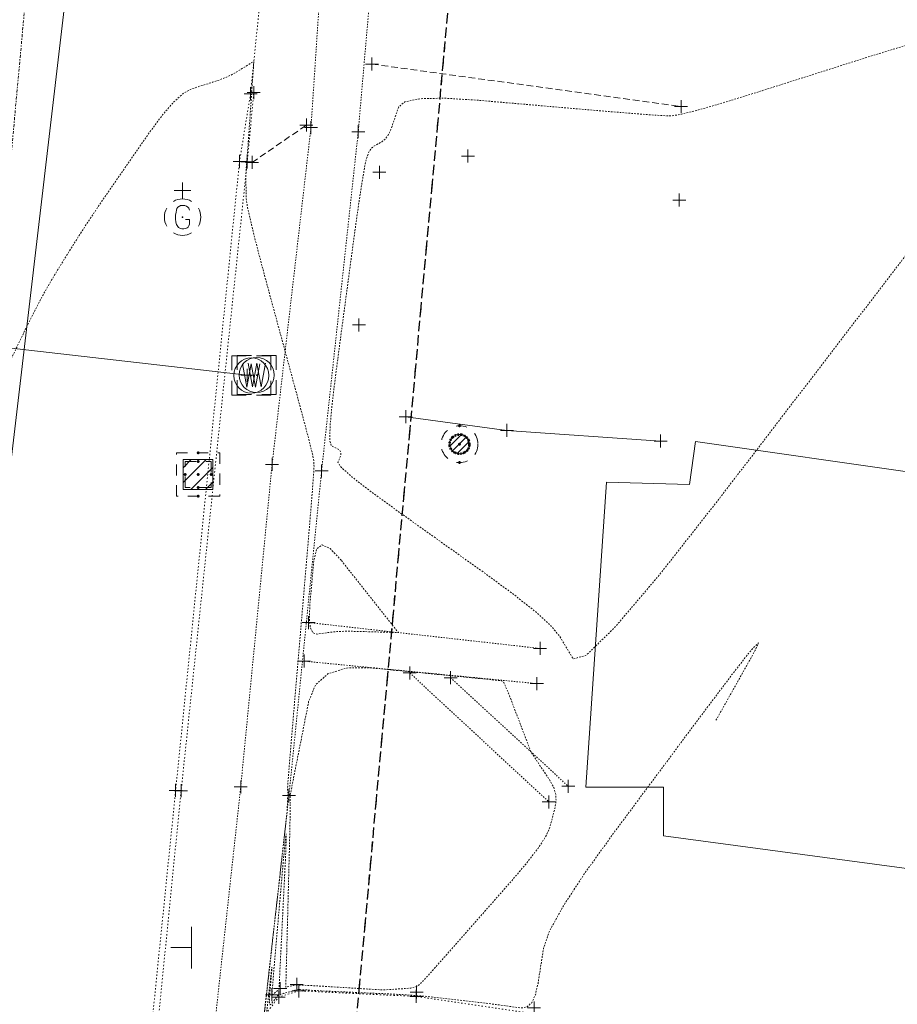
# Model space of a CAD drawing. Header units: feet. Extents: x 1620773 to 1693143, y 557267 to 607752.
# Tile 14 of 256: x 1620934 to 1621001, y 607149 to 607225. Entities that reach past the tile are written whole.
import ezdxf

# ---------------------------------------------------------------- set-up
doc = ezdxf.new("R2010")
doc.units = ezdxf.units.FT
doc.header["$MEASUREMENT"] = 0
for name, pattern in [('DASHED', [0.75, 0.5, -0.25]), ('DGN Style 1', [0.16325, 0.000271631, -0.162979]), ('DGN Style 2', [0.271631, 0.162979, -0.108652]), ('DGN Style 4', [0.434882, 0.217305, -0.108652, 0.000271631, -0.108652]), ('DGN Style 5', [0.190142, 0.081489, -0.108652]), ('DGN Style 6', [0.516643, 0.190142, -0.108652, 0.000271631, -0.108652, 0.000271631, -0.108652]), ('DGN Style 7', [0.543262, 0.244468, -0.108652, 0.081489, -0.108652]), ('drainage01', [1.6, 0.85, -0.75]), ('esmtshex', [4.75, 0.8, -0.325, -0.325, 0.8, -0.3, 0.8, -0.3, 0.8, -0.3]), ('gasex', [0]), ('HIDDEN2', [0.1875, 0.125, -0.0625]), ('sanex', [0]), ('waterex', [0])]:
    doc.linetypes.add(name, pattern=pattern)
for name, color, linetype, lineweight in [('BD_X_Building', 241, 'Continuous', 0), ('DR_X_Cells', 151, 'DGN Style 2', 0), ('DR_X_Cells (Construction)', 151, 'DGN Style 2', 0), ('DT_X_Contour_Major', 1, 'HIDDEN2', 9), ('GK_Drainage_Nodes (Construction)', 7, 'Continuous', 53), ('PV_X_COP', 4, 'DGN Style 4', 0), ('PV_X_Curb', 120, 'DGN Style 1', 0), ('PV_X_Driveway', 1, 'DASHED', 0), ('PV_X_Walk', 120, 'DGN Style 5', 0), ('RD_X_Wall', 120, 'DGN Style 1', 0), ('RW_X_Esmt_SH', 6, 'esmtshex', 30), ('SN_X_Public', 3, 'Continuous', 0), ('UT_X_Gas', 40, 'gasex', 0), ('UT_X_Gas_Cells', 40, 'Continuous', 0), ('UT_X_Gas_Cells (Construction)', 40, 'Continuous', 0), ('UT_X_Sanitary_Line', 3, 'sanex', 0), ('UT_X_Water', 133, 'waterex', 0), ('UT_X_Water_Cells', 133, 'Continuous', 0), ('UT_X_Water_Cells (Construction)', 133, 'Continuous', 0)]:
    doc.layers.add(name, color=color, linetype=linetype, lineweight=lineweight)
doc.layers.add('DT_X_Contour_Minor', color=1, linetype='HIDDEN2', lineweight=9, transparency=0.5)
doc.layers.add('SV_X_Shot_Marker (Construction)', color=40, linetype='Continuous', lineweight=0, transparency=0.5)

# ---------------------------------------------------------------- blocks, each defined once
blk = doc.blocks.new('SVPT_482')
at = {"layer": 'SV_X_Shot_Marker (Construction)', "transparency": 33554495}
for p, q in [((-0.025, 0), (0.025, 0)), ((0, 0.025), (0, -0.025))]:
    blk.add_line(p, q, dxfattribs=at)
blk.add_point((0, 0), dxfattribs=at)
blk = doc.blocks.new('SVPT_483')
at = {"layer": 'SV_X_Shot_Marker (Construction)', "transparency": 33554495}
for p, q in [((0, 0.025), (0, -0.025)), ((-0.025, 0), (0.025, 0))]:
    blk.add_line(p, q, dxfattribs=at)
blk.add_point((0, 0), dxfattribs=at)
blk = doc.blocks.new('SVPT_484')
at = {"layer": 'SV_X_Shot_Marker (Construction)', "transparency": 33554495}
for p, q in [((-0.025, 0), (0.025, 0)), ((0, 0.025), (0, -0.025))]:
    blk.add_line(p, q, dxfattribs=at)
blk.add_point((0, 0), dxfattribs=at)
blk = doc.blocks.new('SVPT_485')
at = {"layer": 'SV_X_Shot_Marker (Construction)', "transparency": 33554495}
for p, q in [((-0.025, 0), (0.025, 0)), ((0, 0.025), (0, -0.025))]:
    blk.add_line(p, q, dxfattribs=at)
blk.add_point((0, 0), dxfattribs=at)
blk = doc.blocks.new('SVPT_486')
at = {"layer": 'SV_X_Shot_Marker (Construction)', "transparency": 33554495}
for p, q in [((-0.025, 0), (0.025, 0)), ((0, 0.025), (0, -0.025))]:
    blk.add_line(p, q, dxfattribs=at)
blk.add_point((0, 0), dxfattribs=at)
blk = doc.blocks.new('SVPT_487')
at = {"layer": 'SV_X_Shot_Marker (Construction)', "transparency": 33554495}
for p, q in [((-0.025, 0), (0.025, 0)), ((0, 0.025), (0, -0.025))]:
    blk.add_line(p, q, dxfattribs=at)
blk.add_point((0, 0), dxfattribs=at)
blk = doc.blocks.new('SVPT_500')
at = {"layer": 'SV_X_Shot_Marker (Construction)', "transparency": 33554495}
for p, q in [((-0.025, 0), (0.025, 0)), ((0, 0.025), (0, -0.025))]:
    blk.add_line(p, q, dxfattribs=at)
blk.add_point((0, 0), dxfattribs=at)
blk = doc.blocks.new('SVPT_501')
at = {"layer": 'SV_X_Shot_Marker (Construction)', "transparency": 33554495}
for p, q in [((-0.025, 0), (0.025, 0)), ((0, 0.025), (0, -0.025))]:
    blk.add_line(p, q, dxfattribs=at)
blk.add_point((0, 0), dxfattribs=at)
blk = doc.blocks.new('CB22B-X_2')
at = {"layer": 'DR_X_Cells', "color": 151, "linetype": 'Continuous', "lineweight": 0}
for p, q in [((-1.146, -0.613), (0.613, 1.146)), ((-1.146, 0.518), (-0.518, 1.146)), ((-0.547, -1.146), (1.146, 0.547)), ((0.584, -1.146), (1.146, -0.584))]:
    blk.add_line(p, q, dxfattribs=at)
at = {"layer": 'DR_X_Cells', "color": 151, "linetype": 'drainage01', "lineweight": 0}
blk.add_lwpolyline([(-1.667, 1.667), (1.667, 1.667), (1.667, -1.667), (-1.667, -1.667)], close=True, dxfattribs=at)
at = {"layer": 'DR_X_Cells', "color": 151, "linetype": 'Continuous', "lineweight": 0, "flags": 128}
blk.add_lwpolyline([(-1.146, 1.146), (1.146, 1.146), (1.146, -1.146), (-1.146, -1.146)], close=True, dxfattribs=at)
at = {"layer": 'DR_X_Cells (Construction)', "color": 20, "linetype": 'drainage01', "lineweight": 0}
blk.add_lwpolyline([(-1, 1), (1, 1), (1, -1), (-1, -1)], close=True, dxfattribs=at)
at = {"layer": 'GK_Drainage_Nodes (Construction)', "color": 21, "linetype": 'DGN Style 2', "lineweight": 53}
blk.add_point((0, 1.667), dxfattribs=at)
at = {"layer": 'GK_Drainage_Nodes (Construction)', "color": 61, "linetype": 'DGN Style 6', "lineweight": 53}
for p in [(0, 1), (-1, 0), (1, 0), (0, -1)]:
    blk.add_point(p, dxfattribs=at)
at = {"layer": 'GK_Drainage_Nodes (Construction)', "color": 151, "linetype": 'DGN Style 7', "lineweight": 53}
blk.add_point((0, 0), dxfattribs=at)
at = {"layer": 'GK_Drainage_Nodes (Construction)', "color": 21, "linetype": 'DGN Style 5', "lineweight": 53}
blk.add_point((0, 0), dxfattribs=at)
at = {"layer": 'GK_Drainage_Nodes (Construction)', "color": 40, "linetype": 'DGN Style 4', "lineweight": 53}
blk.add_point((0, 0), dxfattribs=at)
at = {"layer": 'GK_Drainage_Nodes (Construction)', "color": 223, "linetype": 'DGN Style 1', "lineweight": 53}
blk.add_point((0, -1.667), dxfattribs=at)
blk = doc.blocks.new('WM_2')
at = {"layer": 'UT_X_Water_Cells', "color": 133, "linetype": 'Continuous', "lineweight": 0, "flags": 128}
for points in [[(-0.02, 0.075), (-0.075, 0.075), (-0.075, 0.02)], [(-0.0333, 0.045), (-0.0167, -0.045), (0, 0.045), (0.0167, -0.045), (0.0333, 0.045)], [(0.075, 0.02), (0.075, 0.075), (0.02, 0.075)], [(-0.075, -0.02), (-0.075, -0.075), (-0.02, -0.075)], [(0.02, -0.075), (0.075, -0.075), (0.075, -0.02)]]:
    blk.add_lwpolyline(points, dxfattribs=at)
at = {"layer": 'UT_X_Water_Cells', "color": 133, "linetype": 'Continuous', "lineweight": 0}
blk.add_circle((0, 0), 0.0675, dxfattribs=at)
at = {"layer": 'UT_X_Water_Cells (Construction)', "color": 133, "linetype": 'Continuous', "lineweight": 30}
blk.add_point((0, 0), dxfattribs=at)
blk = doc.blocks.new('SVPT_502')
at = {"layer": 'SV_X_Shot_Marker (Construction)', "transparency": 33554495}
for p, q in [((-0.025, 0), (0.025, 0)), ((0, 0.025), (0, -0.025))]:
    blk.add_line(p, q, dxfattribs=at)
blk.add_point((0, 0), dxfattribs=at)
blk = doc.blocks.new('SVPT_503')
at = {"layer": 'SV_X_Shot_Marker (Construction)', "transparency": 33554495}
for p, q in [((-0.025, 0), (0.025, 0)), ((0, 0.025), (0, -0.025))]:
    blk.add_line(p, q, dxfattribs=at)
blk.add_point((0, 0), dxfattribs=at)
blk = doc.blocks.new('SVPT_504')
at = {"layer": 'SV_X_Shot_Marker (Construction)', "transparency": 33554495}
for p, q in [((-0.025, 0), (0.025, 0)), ((0, 0.025), (0, -0.025))]:
    blk.add_line(p, q, dxfattribs=at)
blk.add_point((0, 0), dxfattribs=at)
blk = doc.blocks.new('SVPT_505')
at = {"layer": 'SV_X_Shot_Marker (Construction)', "transparency": 33554495}
for p, q in [((-0.025, 0), (0.025, 0)), ((0, 0.025), (0, -0.025))]:
    blk.add_line(p, q, dxfattribs=at)
blk.add_point((0, 0), dxfattribs=at)
blk = doc.blocks.new('SGN1P_11')
at = {"layer": 'SN_X_Public', "color": 3, "linetype": 'Continuous', "lineweight": 0}
for p, q in [((0, 0.08), (0, -0.08)), ((0, 0), (-0.08, 0))]:
    blk.add_line(p, q, dxfattribs=at)
blk = doc.blocks.new('SVPT_714')
at = {"layer": 'SV_X_Shot_Marker (Construction)', "transparency": 33554495}
for p, q in [((-0.025, 0), (0.025, 0)), ((0, 0.025), (0, -0.025))]:
    blk.add_line(p, q, dxfattribs=at)
blk.add_point((0, 0), dxfattribs=at)
blk = doc.blocks.new('SVPT_715')
at = {"layer": 'SV_X_Shot_Marker (Construction)', "transparency": 33554495}
for p, q in [((0, 0.025), (0, -0.025)), ((-0.025, 0), (0.025, 0))]:
    blk.add_line(p, q, dxfattribs=at)
blk.add_point((0, 0), dxfattribs=at)
blk = doc.blocks.new('SVPT_716')
at = {"layer": 'SV_X_Shot_Marker (Construction)', "transparency": 33554495}
for p, q in [((0, 0.025), (0, -0.025)), ((-0.025, 0), (0.025, 0))]:
    blk.add_line(p, q, dxfattribs=at)
blk.add_point((0, 0), dxfattribs=at)
blk = doc.blocks.new('SVPT_717')
at = {"layer": 'SV_X_Shot_Marker (Construction)', "transparency": 33554495}
for p, q in [((-0.025, 0), (0.025, 0)), ((0, 0.025), (0, -0.025))]:
    blk.add_line(p, q, dxfattribs=at)
blk.add_point((0, 0), dxfattribs=at)
blk = doc.blocks.new('SVPT_721')
at = {"layer": 'SV_X_Shot_Marker (Construction)', "transparency": 33554495}
for p, q in [((-0.025, 0), (0.025, 0)), ((0, 0.025), (0, -0.025))]:
    blk.add_line(p, q, dxfattribs=at)
blk.add_point((0, 0), dxfattribs=at)
blk = doc.blocks.new('SVPT_722')
at = {"layer": 'SV_X_Shot_Marker (Construction)', "transparency": 33554495}
for p, q in [((-0.025, 0), (0.025, 0)), ((0, 0.025), (0, -0.025))]:
    blk.add_line(p, q, dxfattribs=at)
blk.add_point((0, 0), dxfattribs=at)
blk = doc.blocks.new('SVPT_723')
at = {"layer": 'SV_X_Shot_Marker (Construction)', "transparency": 33554495}
for p, q in [((-0.025, 0), (0.025, 0)), ((0, 0.025), (0, -0.025))]:
    blk.add_line(p, q, dxfattribs=at)
blk.add_point((0, 0), dxfattribs=at)
blk = doc.blocks.new('SVPT_724')
at = {"layer": 'SV_X_Shot_Marker (Construction)', "transparency": 33554495}
for p, q in [((-0.025, 0), (0.025, 0)), ((0, 0.025), (0, -0.025))]:
    blk.add_line(p, q, dxfattribs=at)
blk.add_point((0, 0), dxfattribs=at)
blk = doc.blocks.new('SVPT_725')
at = {"layer": 'SV_X_Shot_Marker (Construction)', "transparency": 33554495}
for p, q in [((-0.025, 0), (0.025, 0)), ((0, 0.025), (0, -0.025))]:
    blk.add_line(p, q, dxfattribs=at)
blk.add_point((0, 0), dxfattribs=at)
blk = doc.blocks.new('SVPT_726')
at = {"layer": 'SV_X_Shot_Marker (Construction)', "transparency": 33554495}
for p, q in [((-0.025, 0), (0.025, 0)), ((0, 0.025), (0, -0.025))]:
    blk.add_line(p, q, dxfattribs=at)
blk.add_point((0, 0), dxfattribs=at)
blk = doc.blocks.new('CB7-X')
at = {"layer": 'DR_X_Cells', "color": 151, "linetype": 'Continuous', "lineweight": 0}
for p, q in [((-0.734, -0.149), (0.149, 0.734)), ((-0.54, -0.52), (0.52, 0.54)), ((-0.182, -0.728), (0.728, 0.182))]:
    blk.add_line(p, q, dxfattribs=at)
at = {"layer": 'DR_X_Cells', "color": 151, "linetype": 'drainage01', "lineweight": 0}
blk.add_circle((0.001, -0.001), 1.416, dxfattribs=at)
at = {"layer": 'DR_X_Cells', "color": 151, "linetype": 'Continuous', "lineweight": 0}
blk.add_circle((0.001, -0.001), 0.75, dxfattribs=at)
at = {"layer": 'DR_X_Cells (Construction)', "color": 20, "linetype": 'drainage01', "lineweight": 0}
blk.add_circle((0, -0.001), 0.75, dxfattribs=at)
at = {"layer": 'GK_Drainage_Nodes (Construction)', "color": 61, "linetype": 'DGN Style 6', "lineweight": 53}
blk.add_circle((0, -0.001), 0.75, dxfattribs=at)
at = {"layer": 'GK_Drainage_Nodes (Construction)', "color": 21, "linetype": 'DGN Style 2', "lineweight": 53}
blk.add_point((0.001, 1.415), dxfattribs=at)
at = {"layer": 'GK_Drainage_Nodes (Construction)', "color": 151, "linetype": 'DGN Style 7', "lineweight": 53}
blk.add_point((0, -0.001), dxfattribs=at)
at = {"layer": 'GK_Drainage_Nodes (Construction)', "color": 21, "linetype": 'DGN Style 5', "lineweight": 53}
blk.add_point((0, -0.001), dxfattribs=at)
at = {"layer": 'GK_Drainage_Nodes (Construction)', "color": 40, "linetype": 'DGN Style 4', "lineweight": 53}
blk.add_point((0, -0.001), dxfattribs=at)
at = {"layer": 'GK_Drainage_Nodes (Construction)', "color": 223, "linetype": 'DGN Style 1', "lineweight": 53}
blk.add_point((0.001, -1.417), dxfattribs=at)
blk = doc.blocks.new('SVPT_727')
at = {"layer": 'SV_X_Shot_Marker (Construction)', "transparency": 33554495}
for p, q in [((-0.025, 0), (0.025, 0)), ((0, 0.025), (0, -0.025))]:
    blk.add_line(p, q, dxfattribs=at)
blk.add_point((0, 0), dxfattribs=at)
blk = doc.blocks.new('SVPT_728')
at = {"layer": 'SV_X_Shot_Marker (Construction)', "transparency": 33554495}
for p, q in [((-0.025, 0), (0.025, 0)), ((0, 0.025), (0, -0.025))]:
    blk.add_line(p, q, dxfattribs=at)
blk.add_point((0, 0), dxfattribs=at)
blk = doc.blocks.new('SVPT_729')
at = {"layer": 'SV_X_Shot_Marker (Construction)', "transparency": 33554495}
for p, q in [((-0.025, 0), (0.025, 0)), ((0, 0.025), (0, -0.025))]:
    blk.add_line(p, q, dxfattribs=at)
blk.add_point((0, 0), dxfattribs=at)
blk = doc.blocks.new('SVPT_730')
at = {"layer": 'SV_X_Shot_Marker (Construction)', "transparency": 33554495}
for p, q in [((-0.025, 0), (0.025, 0)), ((0, 0.025), (0, -0.025))]:
    blk.add_line(p, q, dxfattribs=at)
blk.add_point((0, 0), dxfattribs=at)
blk = doc.blocks.new('SVPT_731')
at = {"layer": 'SV_X_Shot_Marker (Construction)', "transparency": 33554495}
for p, q in [((-0.025, 0), (0.025, 0)), ((0, 0.025), (0, -0.025))]:
    blk.add_line(p, q, dxfattribs=at)
blk.add_point((0, 0), dxfattribs=at)
blk = doc.blocks.new('SVPT_732')
at = {"layer": 'SV_X_Shot_Marker (Construction)', "transparency": 33554495}
for p, q in [((-0.025, 0), (0.025, 0)), ((0, 0.025), (0, -0.025))]:
    blk.add_line(p, q, dxfattribs=at)
blk.add_point((0, 0), dxfattribs=at)
blk = doc.blocks.new('SVPT_733')
at = {"layer": 'SV_X_Shot_Marker (Construction)', "transparency": 33554495}
for p, q in [((-0.025, 0), (0.025, 0)), ((0, 0.025), (0, -0.025))]:
    blk.add_line(p, q, dxfattribs=at)
blk.add_point((0, 0), dxfattribs=at)
blk = doc.blocks.new('SVPT_734')
at = {"layer": 'SV_X_Shot_Marker (Construction)', "transparency": 33554495}
for p, q in [((-0.025, 0), (0.025, 0)), ((0, 0.025), (0, -0.025))]:
    blk.add_line(p, q, dxfattribs=at)
blk.add_point((0, 0), dxfattribs=at)
blk = doc.blocks.new('SVPT_735')
at = {"layer": 'SV_X_Shot_Marker (Construction)', "transparency": 33554495}
for p, q in [((-0.025, 0), (0.025, 0)), ((0, 0.025), (0, -0.025))]:
    blk.add_line(p, q, dxfattribs=at)
blk.add_point((0, 0), dxfattribs=at)
blk = doc.blocks.new('SVPT_736')
at = {"layer": 'SV_X_Shot_Marker (Construction)', "transparency": 33554495}
for p, q in [((-0.025, 0), (0.025, 0)), ((0, 0.025), (0, -0.025))]:
    blk.add_line(p, q, dxfattribs=at)
blk.add_point((0, 0), dxfattribs=at)
blk = doc.blocks.new('SVPT_738')
at = {"layer": 'SV_X_Shot_Marker (Construction)', "transparency": 33554495}
for p, q in [((-0.025, 0), (0.025, 0)), ((0, 0.025), (0, -0.025))]:
    blk.add_line(p, q, dxfattribs=at)
blk.add_point((0, 0), dxfattribs=at)
blk = doc.blocks.new('SVPT_739')
at = {"layer": 'SV_X_Shot_Marker (Construction)', "transparency": 33554495}
for p, q in [((-0.025, 0), (0.025, 0)), ((0, 0.025), (0, -0.025))]:
    blk.add_line(p, q, dxfattribs=at)
blk.add_point((0, 0), dxfattribs=at)
blk = doc.blocks.new('SVPT_740')
at = {"layer": 'SV_X_Shot_Marker (Construction)', "transparency": 33554495}
for p, q in [((-0.025, 0), (0.025, 0)), ((0, 0.025), (0, -0.025))]:
    blk.add_line(p, q, dxfattribs=at)
blk.add_point((0, 0), dxfattribs=at)
blk = doc.blocks.new('SVPT_741')
at = {"layer": 'SV_X_Shot_Marker (Construction)', "transparency": 33554495}
for p, q in [((-0.025, 0), (0.025, 0)), ((0, 0.025), (0, -0.025))]:
    blk.add_line(p, q, dxfattribs=at)
blk.add_point((0, 0), dxfattribs=at)
blk = doc.blocks.new('SVPT_742')
at = {"layer": 'SV_X_Shot_Marker (Construction)', "transparency": 33554495}
for p, q in [((-0.025, 0), (0.025, 0)), ((0, 0.025), (0, -0.025))]:
    blk.add_line(p, q, dxfattribs=at)
blk.add_point((0, 0), dxfattribs=at)
blk = doc.blocks.new('SVPT_743')
at = {"layer": 'SV_X_Shot_Marker (Construction)', "transparency": 33554495}
for p, q in [((-0.025, 0), (0.025, 0)), ((0, 0.025), (0, -0.025))]:
    blk.add_line(p, q, dxfattribs=at)
blk.add_point((0, 0), dxfattribs=at)
blk = doc.blocks.new('SVPT_744')
at = {"layer": 'SV_X_Shot_Marker (Construction)', "transparency": 33554495}
for p, q in [((-0.025, 0), (0.025, 0)), ((0, 0.025), (0, -0.025))]:
    blk.add_line(p, q, dxfattribs=at)
blk.add_point((0, 0), dxfattribs=at)
blk = doc.blocks.new('SVPT_1083')
at = {"layer": 'SV_X_Shot_Marker (Construction)', "transparency": 33554495}
for p, q in [((-0.025, 0), (0.025, 0)), ((0, 0.025), (0, -0.025))]:
    blk.add_line(p, q, dxfattribs=at)
blk.add_point((0, 0), dxfattribs=at)
blk = doc.blocks.new('WM_5')
at = {"layer": 'UT_X_Water_Cells', "color": 133, "linetype": 'Continuous', "lineweight": 0, "flags": 128}
for points in [[(-0.02, 0.075), (-0.075, 0.075), (-0.075, 0.02)], [(-0.0333, 0.045), (-0.0167, -0.045), (0, 0.045), (0.0167, -0.045), (0.0333, 0.045)], [(0.075, 0.02), (0.075, 0.075), (0.02, 0.075)], [(-0.075, -0.02), (-0.075, -0.075), (-0.02, -0.075)], [(0.02, -0.075), (0.075, -0.075), (0.075, -0.02)]]:
    blk.add_lwpolyline(points, dxfattribs=at)
at = {"layer": 'UT_X_Water_Cells', "color": 133, "linetype": 'Continuous', "lineweight": 0}
blk.add_circle((0, 0), 0.0675, dxfattribs=at)
at = {"layer": 'UT_X_Water_Cells (Construction)', "color": 133, "linetype": 'Continuous', "lineweight": 30}
blk.add_point((0, 0), dxfattribs=at)
blk = doc.blocks.new('GV_1')
at = {"layer": 'UT_X_Gas_Cells', "color": 52, "linetype": 'Continuous', "lineweight": 0}
for p, q in [((0, 0.07), (0, 0.1335)), ((0.0318, 0.1018), (-0.0318, 0.1018))]:
    blk.add_line(p, q, dxfattribs=at)
at = {"layer": 'UT_X_Gas_Cells', "color": 52, "linetype": 'Continuous', "lineweight": 0, "flags": 128}
blk.add_lwpolyline([(0.0266, 0.0273), (0.0259, 0.0308), (0.0238, 0.0344), (0.0203, 0.0379), (0.0153, 0.0422), (0.0118, 0.0436), (0.0089, 0.0443), (0.0047, 0.045), (-0.0038, 0.045), (-0.0074, 0.0443), (-0.0095, 0.0436), (-0.0123, 0.0422), (-0.018, 0.0379), (-0.0215, 0.0329), (-0.0237, 0.0273), (-0.0251, 0.0195), (-0.0265, 0.0082), (-0.0265, -0.0067), (-0.0258, -0.0188), (-0.023, -0.028), (-0.0187, -0.0365), (-0.0152, -0.0393), (-0.0109, -0.0422), (-0.0031, -0.045), (0.0047, -0.045), (0.0125, -0.0436), (0.0153, -0.0422), (0.0181, -0.0407), (0.021, -0.0379), (0.0238, -0.0337), (0.0266, -0.0273), (0.0266, -0.0096), (0.0118, -0.0096)], dxfattribs=at)
at = {"layer": 'UT_X_Gas_Cells', "color": 52, "linetype": 'Continuous', "lineweight": 0}
for start, end in [(60.0184, 120.0157), (330.0184, 29.9816), (239.9843, 299.9816)]:
    blk.add_arc((0, 0), 0.07, start, end, dxfattribs=at)
at = {"layer": 'UT_X_Gas_Cells', "color": 52, "linetype": 'Continuous', "lineweight": 0, "extrusion": (0, 0, -1)}
blk.add_arc((0, 0), 0.07, 330.0184, 29.9816, dxfattribs=at)
at = {"layer": 'UT_X_Gas_Cells (Construction)', "color": 52, "linetype": 'Continuous', "lineweight": 30}
blk.add_point((0, 0), dxfattribs=at)

msp = doc.modelspace()

# ---------------------------------------------------------------- linework, layer by layer
at = {"layer": 'BD_X_Building'}
for p, q in [((1620985.986, 607192.299), (1620985.513, 607188.992)), ((1621004.444, 607189.66), (1620985.986, 607192.299)), ((1620979.139, 607189.178), (1620977.543, 607165.734)), ((1620985.513, 607188.992), (1620979.139, 607189.178)), ((1620977.543, 607165.734), (1620983.528, 607165.734)), ((1620983.528, 607165.734), (1620983.528, 607161.984)), ((1620983.528, 607161.984), (1621017.34, 607157.42))]:
    msp.add_line(p, q, dxfattribs=at)
at = {"layer": 'DT_X_Contour_Major', "elevation": 1055, "flags": 128}
msp.add_lwpolyline([(1620987.551, 607170.865), (1620990.57, 607176.252), (1620990.813, 607176.827), (1620990.247, 607176.245), (1620988.872, 607174.504), (1620986.689, 607171.606), (1620979.788, 607162.334), (1620977.504, 607159.165), (1620975.828, 607156.611), (1620974.759, 607154.673), (1620974.297, 607153.35), (1620973.875, 607150.643), (1620973.674, 607149.763), (1620973.386, 607149.155), (1620973.012, 607148.819), (1620972.551, 607148.753), (1620971.208, 607148.942), (1620970.661, 607149.016), (1620970.027, 607149.097), (1620969.306, 607149.185), (1620968.498, 607149.28), (1620966.228, 607149.543), (1620965.352, 607149.635), (1620964.427, 607149.714), (1620963.452, 607149.78), (1620962.427, 607149.832), (1620959.63, 607149.955), (1620958.673, 607149.998), (1620957.9, 607150.034), (1620957.312, 607150.063), (1620956.909, 607150.086), (1620956.078, 607150.137), (1620955.801, 607150.153), (1620955.59, 607150.161), (1620955.446, 607150.162), (1620955.369, 607150.156), (1620955.253, 607150.129), (1620955.193, 607150.114), (1620955.099, 607150.089), (1620954.971, 607150.053), (1620954.809, 607150.008), (1620954.333, 607149.873), (1620954.174, 607149.826), (1620954.053, 607149.787), (1620953.97, 607149.755), (1620953.926, 607149.73), (1620953.86, 607149.674), (1620953.826, 607149.64), (1620953.774, 607149.579), (1620953.704, 607149.491), (1620953.616, 607149.376), (1620953.357, 607149.033), (1620953.278, 607148.993), (1620953.236, 607149.128), (1620953.231, 607149.44), (1620953.262, 607149.928), (1620953.395, 607151.464), (1620953.426, 607151.855), (1620953.42, 607151.878), (1620953.375, 607151.533), (1620953.293, 607150.819), (1620953.023, 607148.423), (1620952.908, 607147.389), (1620952.766, 607146.082), (1620952.597, 607144.504), (1620952.4, 607142.653), (1620951.839, 607137.356), (1620951.654, 607135.604), (1620951.517, 607134.32), (1620951.431, 607133.505), (1620951.393, 607133.159), (1620951.36, 607132.86), (1620951.332, 607132.583), (1620951.275, 607131.98), (1620951.187, 607131.049), (1620951.07, 607129.79), (1620950.718, 607125.996), (1620950.59, 607124.608), (1620950.471, 607123.289), (1620950.361, 607122.039), (1620950.26, 607120.858), (1620950.003, 607117.801), (1620949.923, 607116.821), (1620949.875, 607116.175), (1620949.861, 607115.861), (1620949.879, 607115.88), (1620949.97, 607116.375), (1620950, 607116.524), (1620950.021, 607116.6), (1620950.032, 607116.602), (1620950.034, 607116.53), (1620950.028, 607116.241), (1620950.032, 607116.136), (1620950.051, 607116.038), (1620950.084, 607115.946), (1620950.132, 607115.86), (1620950.277, 607115.641), (1620950.336, 607115.559), (1620950.403, 607115.478), (1620950.479, 607115.397), (1620950.564, 607115.317), (1620950.8, 607115.105), (1620950.88, 607115.032), (1620950.942, 607114.971), (1620950.985, 607114.923), (1620951.01, 607114.888), (1620951.052, 607114.81), (1620951.07, 607114.781), (1620951.095, 607114.753), (1620951.125, 607114.725), (1620951.161, 607114.698), (1620951.265, 607114.626), (1620951.32, 607114.598), (1620951.407, 607114.567), (1620951.526, 607114.533), (1620951.677, 607114.496), (1620952.123, 607114.394), (1620952.277, 607114.365), (1620952.405, 607114.352), (1620952.508, 607114.356), (1620952.586, 607114.378), (1620952.758, 607114.457), (1620952.816, 607114.483), (1620952.861, 607114.501), (1620952.894, 607114.512), (1620952.913, 607114.515), (1620952.947, 607114.513), (1620952.984, 607114.512), (1620953.071, 607114.509), (1620953.207, 607114.505), (1620953.393, 607114.5), (1620953.953, 607114.483), (1620954.139, 607114.477), (1620954.274, 607114.473), (1620954.359, 607114.469), (1620954.395, 607114.465), (1620954.423, 607114.458), (1620954.432, 607114.455), (1620954.439, 607114.453), (1620954.442, 607114.45), (1620954.444, 607114.448), (1620954.443, 607114.436), (1620953.657, 607114.297), (1620953.525, 607114.232), (1620953.464, 607114.096), (1620953.476, 607113.889), (1620953.559, 607113.61), (1620953.877, 607112.774), (1620953.986, 607112.49), (1620954.076, 607112.263), (1620954.148, 607112.093), (1620954.199, 607111.981), (1620954.313, 607111.76), (1620954.343, 607111.687), (1620954.349, 607111.637), (1620954.332, 607111.609), (1620954.291, 607111.603), (1620954.041, 607111.624), (1620954.031, 607111.615), (1620954.028, 607111.615), (1620954.024, 607111.616), (1620954.018, 607111.619), (1620954.011, 607111.625), (1620953.991, 607111.642), (1620953.958, 607111.651), (1620953.875, 607111.668), (1620953.742, 607111.69), (1620953.559, 607111.72), (1620953.003, 607111.807), (1620952.817, 607111.835), (1620952.675, 607111.857), (1620952.579, 607111.87), (1620952.528, 607111.876), (1620952.451, 607111.883), (1620952.411, 607111.887), (1620952.346, 607111.896), (1620952.257, 607111.909), (1620952.145, 607111.927), (1620951.813, 607111.979), (1620951.688, 607111.997), (1620951.563, 607112.009), (1620951.438, 607112.018), (1620951.312, 607112.021), (1620950.976, 607112.025), (1620950.865, 607112.026), (1620950.786, 607112.025), (1620950.737, 607112.022), (1620950.72, 607112.018), (1620950.715, 607112.005), (1620950.704, 607111.992), (1620950.677, 607111.964), (1620950.633, 607111.922), (1620950.573, 607111.864), (1620950.389, 607111.689), (1620950.32, 607111.627), (1620950.249, 607111.573), (1620950.176, 607111.527), (1620950.102, 607111.488), (1620949.903, 607111.395), (1620949.837, 607111.363), (1620949.785, 607111.337), (1620949.749, 607111.316), (1620949.728, 607111.301), (1620949.693, 607111.268), (1620949.677, 607111.247), (1620949.655, 607111.211), (1620949.626, 607111.159), (1620949.591, 607111.092), (1620949.49, 607110.89), (1620949.451, 607110.806), (1620949.411, 607110.707), (1620949.369, 607110.592), (1620949.326, 607110.461), (1620949.12, 607109.813), (1620949.12, 607109.813), (1620949.018, 607109.696), (1620948.714, 607109.347), (1620947.498, 607107.949), (1620945.338, 607105.465), (1620944.628, 607104.647), (1620944.121, 607104.059), (1620943.817, 607103.7), (1620943.714, 607103.57), (1620943.711, 607103.528), (1620943.776, 607103.253), (1620943.976, 607102.457), (1620944.309, 607101.142), (1620944.775, 607099.307), (1620947.265, 607089.53), (1620947.516, 607090.911), (1620947.552, 607091.083), (1620947.553, 607091.007), (1620947.518, 607090.683), (1620947.448, 607090.111), (1620947.215, 607088.256), (1620947.135, 607087.611), (1620947.07, 607087.067), (1620947.02, 607086.625), (1620946.985, 607086.283), (1620946.912, 607085.507), (1620946.871, 607085.064), (1620946.802, 607084.32), (1620946.705, 607083.273), (1620946.581, 607081.923), (1620946.212, 607077.921), (1620946.091, 607076.6), (1620946.003, 607075.635), (1620945.948, 607075.028), (1620945.926, 607074.778), (1620945.912, 607074.588), (1620945.858, 607074.539), (1620945.706, 607074.535), (1620945.456, 607074.575), (1620945.108, 607074.659), (1620944.049, 607074.944), (1620943.699, 607075.07), (1620943.441, 607075.235), (1620943.277, 607075.439), (1620943.205, 607075.681), (1620943.138, 607076.379), (1620943.059, 607076.592), (1620942.87, 607076.706), (1620942.572, 607076.722), (1620942.166, 607076.64), (1620940.935, 607076.291), (1620940.252, 607076.252), (1620939.124, 607076.396), (1620937.551, 607076.723), (1620935.534, 607077.233), (1620929.561, 607078.838), (1620927.041, 607079.187), (1620923.959, 607079.028), (1620920.316, 607078.362), (1620916.112, 607077.188), (1620904.151, 607073.383), (1620900.232, 607072.133), (1620897.447, 607071.237), (1620895.794, 607070.695), (1620895.274, 607070.507), (1620895.49, 607070.457)], dxfattribs=at)
at = {"layer": 'DT_X_Contour_Minor', "transparency": 33554559, "elevation": 1054, "flags": 128}
for points in [[(1620991.022, 607219.241), (1620988.275, 607218.386), (1620986.197, 607217.782), (1620984.789, 607217.427), (1620984.05, 607217.322), (1620982.971, 607217.375), (1620982.267, 607217.423), (1620980.963, 607217.526), (1620979.061, 607217.684), (1620976.561, 607217.898), (1620969.093, 607218.542), (1620966.621, 607218.689), (1620964.806, 607218.648), (1620963.649, 607218.417), (1620963.149, 607217.998), (1620962.692, 607216.63), (1620962.512, 607216.164), (1620962.316, 607215.795), (1620962.105, 607215.52), (1620961.877, 607215.342), (1620961.249, 607214.993), (1620961.029, 607214.801), (1620960.843, 607214.487), (1620960.689, 607214.051), (1620960.567, 607213.493), (1620960.287, 607211.842), (1620960.149, 607210.954), (1620959.945, 607209.529), (1620959.675, 607207.567), (1620959.339, 607205.068), (1620958.356, 607197.686), (1620958.055, 607195.253), (1620957.893, 607193.49), (1620957.868, 607192.396), (1620957.981, 607191.972), (1620958.465, 607191.736), (1620958.615, 607191.635), (1620958.702, 607191.51), (1620958.727, 607191.361), (1620958.688, 607191.187), (1620958.501, 607190.693), (1620958.747, 607190.312), (1620959.625, 607189.538), (1620961.136, 607188.372), (1620963.279, 607186.814), (1620969.837, 607182.136), (1620972.037, 607180.519), (1620973.721, 607179.178), (1620974.887, 607178.112), (1620975.536, 607177.321), (1620976.577, 607175.58), (1620977.574, 607175.863), (1620979.782, 607178.017), (1620983.202, 607182.044), (1620987.834, 607187.943), (1621001.803, 607206.168), (1621006.366, 607212.144), (1621009.581, 607216.402), (1621011.447, 607218.943), (1621011.963, 607219.766), (1621011.542, 607219.672), (1621011.261, 607219.594), (1621010.733, 607219.431), (1621009.957, 607219.183), (1621008.934, 607218.85), (1621005.878, 607217.847), (1621004.958, 607217.632), (1621004.491, 607217.739), (1621004.476, 607218.168), (1621004.914, 607218.918), (1621006.685, 607221.349), (1621007.217, 607222.159), (1621007.485, 607222.765), (1621007.489, 607223.167), (1621007.23, 607223.365), (1621006.185, 607223.621), (1621005.457, 607223.582), (1621004.057, 607223.275), (1621001.984, 607222.699), (1620999.239, 607221.854), (1620991.022, 607219.241)], [(1620884.651, 607105.146), (1620884.737, 607104.88), (1620884.773, 607104.809), (1620884.842, 607104.709), (1620884.945, 607104.581), (1620885.081, 607104.424), (1620885.49, 607103.967), (1620885.646, 607103.872), (1620885.807, 607103.931), (1620885.974, 607104.143), (1620886.146, 607104.509), (1620886.961, 607106.572), (1620889.213, 607108.48), (1620889.641, 607108.849), (1620889.956, 607109.141), (1620890.161, 607109.355), (1620890.255, 607109.49), (1620890.355, 607109.747), (1620890.415, 607109.93), (1620890.518, 607110.284), (1620890.664, 607110.811), (1620890.853, 607111.51), (1620891.839, 607115.172), (1620892.718, 607111.507), (1620892.946, 607110.686), (1620893.255, 607109.796), (1620893.644, 607108.835), (1620894.113, 607107.804), (1620895.471, 607104.962), (1620895.91, 607103.955), (1620896.205, 607103.063), (1620896.359, 607102.287), (1620896.371, 607101.627), (1620896.211, 607100.023), (1620896.162, 607099.47), (1620896.132, 607099.015), (1620896.123, 607098.658), (1620896.134, 607098.4), (1620896.191, 607097.84), (1620896.214, 607097.658), (1620896.24, 607097.529), (1620896.269, 607097.456), (1620896.302, 607097.437), (1620896.393, 607097.459), (1620896.424, 607097.46), (1620896.448, 607097.45), (1620896.466, 607097.426), (1620896.477, 607097.39), (1620896.498, 607097.277), (1620896.515, 607097.231), (1620896.548, 607097.179), (1620896.6, 607097.119), (1620896.668, 607097.053), (1620896.875, 607096.867), (1620897.03, 607096.747), (1620897.34, 607096.528), (1620897.806, 607096.208), (1620898.428, 607095.788), (1620901.69, 607093.596), (1620901.706, 607092.026), (1620901.708, 607091.676), (1620901.706, 607091.301), (1620901.702, 607090.9), (1620901.695, 607090.473), (1620901.653, 607088.419), (1620906.552, 607091.731), (1620907.622, 607092.541), (1620908.731, 607093.552), (1620909.88, 607094.764), (1620911.069, 607096.176), (1620914.291, 607100.21), (1620915.388, 607101.601), (1620916.265, 607102.747), (1620916.919, 607103.648), (1620917.352, 607104.304), (1620918.212, 607105.729), (1620918.576, 607106.346), (1620919.025, 607107.13), (1620919.558, 607108.08), (1620920.175, 607109.197), (1620923.25, 607114.797), (1620924.244, 607108.981), (1620924.483, 607107.843), (1620924.775, 607106.924), (1620925.12, 607106.223), (1620925.517, 607105.739), (1620926.645, 607104.74), (1620927.121, 607104.26), (1620927.702, 607103.567), (1620928.388, 607102.662), (1620929.178, 607101.544), (1620931.427, 607098.282), (1620932.32, 607097.249), (1620933.314, 607096.596), (1620934.408, 607096.325), (1620935.602, 607096.434), (1620938.92, 607097.232), (1620940.013, 607097.503), (1620940.804, 607097.715), (1620941.293, 607097.87), (1620941.479, 607097.967), (1620941.573, 607098.147), (1620941.585, 607098.282), (1620941.55, 607098.549), (1620941.467, 607098.949), (1620941.338, 607099.482), (1620940.931, 607101.081), (1620940.797, 607101.606), (1620940.702, 607101.982), (1620940.645, 607102.208), (1620940.626, 607102.286), (1620940.627, 607102.293), (1620940.677, 607102.354), (1620940.828, 607102.529), (1620941.08, 607102.82), (1620941.433, 607103.225), (1620942.507, 607104.461), (1620942.91, 607105.021), (1620943.312, 607105.777), (1620943.714, 607106.727), (1620944.116, 607107.871), (1620945.187, 607111.184), (1620945.543, 607112.286), (1620945.807, 607113.107), (1620945.98, 607113.648), (1620946.061, 607113.908), (1620946.566, 607115.626), (1620951.001, 607130.73), (1620951.417, 607135.206), (1620951.499, 607136.089), (1620951.57, 607136.821), (1620951.628, 607137.402), (1620951.674, 607137.832), (1620951.78, 607138.777), (1620951.818, 607139.115), (1620951.852, 607139.42), (1620951.881, 607139.692), (1620951.907, 607139.931), (1620951.97, 607140.524), (1620952.038, 607141.146), (1620952.197, 607142.569), (1620952.447, 607144.792), (1620952.787, 607147.815), (1620954.585, 607163.789), (1620954.622, 607164.685), (1620954.629, 607164.854), (1620954.634, 607164.976), (1620954.637, 607165.051), (1620954.639, 607165.079), (1620954.64, 607165.091), (1620954.641, 607165.096), (1620954.642, 607165.102), (1620954.642, 607165.109), (1620954.643, 607165.118), (1620954.646, 607165.143), (1620954.646, 607165.162), (1620954.644, 607165.2), (1620954.641, 607165.258), (1620954.636, 607165.335), (1620954.62, 607165.566), (1620954.653, 607166.097), (1620954.766, 607167.519), (1620954.958, 607169.831), (1620955.228, 607173.033), (1620956.055, 607182.758), (1620956.326, 607185.97), (1620956.517, 607188.312), (1620956.628, 607189.785), (1620956.661, 607190.388), (1620956.641, 607190.836), (1620956.538, 607191.339), (1620956.244, 607192.513), (1620955.757, 607194.358), (1620955.079, 607196.874), (1620953.016, 607204.478), (1620952.338, 607207.02), (1620951.852, 607208.946), (1620951.556, 607210.254), (1620951.452, 607210.945), (1620951.413, 607212.73), (1620951.463, 607213.475), (1620951.474, 607213.637), (1620951.486, 607213.8), (1620951.499, 607213.967), (1620951.513, 607214.136), (1620951.552, 607214.59), (1620951.57, 607214.817), (1620951.595, 607215.156), (1620951.627, 607215.607), (1620951.666, 607216.17), (1620951.819, 607218.41), (1620951.855, 607218.935), (1620951.887, 607219.398), (1620951.915, 607219.798), (1620952.033, 607221.518), (1620950.631, 607220.654), (1620950.295, 607220.468), (1620949.885, 607220.282), (1620949.403, 607220.096), (1620948.849, 607219.91), (1620947.274, 607219.412), (1620946.629, 607219.064), (1620945.876, 607218.395), (1620945.016, 607217.405), (1620944.048, 607216.093), (1620941.321, 607212.168), (1620940.36, 607210.772), (1620939.521, 607209.53), (1620938.804, 607208.44), (1620938.21, 607207.505), (1620936.787, 607205.213), (1620936.241, 607204.295), (1620935.668, 607203.261), (1620935.069, 607202.111), (1620934.443, 607200.845), (1620931.46, 607194.662), (1620928.686, 607200.872), (1620927.96, 607202.284), (1620926.971, 607203.859), (1620925.72, 607205.597), (1620924.205, 607207.497), (1620919.817, 607212.78), (1620918.354, 607214.541), (1620917.257, 607215.859), (1620916.526, 607216.735), (1620916.162, 607217.169), (1620915.677, 607217.738), (1620915.51, 607217.933), (1620915.373, 607218.093), (1620915.265, 607218.217), (1620915.187, 607218.306), (1620914.893, 607218.636), (1620914.843, 607218.328), (1620914.833, 607218.263), (1620914.823, 607218.201), (1620914.814, 607218.141), (1620914.805, 607218.083), (1620914.783, 607217.932), (1620914.77, 607217.878), (1620914.749, 607217.83), (1620914.718, 607217.788), (1620914.678, 607217.752), (1620914.559, 607217.663), (1620914.51, 607217.634), (1620914.453, 607217.614), (1620914.387, 607217.602), (1620914.313, 607217.599), (1620914.104, 607217.602), (1620914.016, 607217.582), (1620913.909, 607217.519), (1620913.782, 607217.412), (1620913.636, 607217.262), (1620912.908, 607216.462), (1620908.883, 607209.418), (1620908.097, 607208.024), (1620907.465, 607206.858), (1620906.987, 607205.921), (1620906.662, 607205.214), (1620906.001, 607203.633), (1620905.775, 607203.104), (1620905.591, 607202.706), (1620905.451, 607202.437), (1620905.355, 607202.297), (1620905.004, 607201.948), (1620905.01, 607201.906), (1620904.929, 607201.811), (1620904.685, 607201.546), (1620904.276, 607201.11), (1620903.704, 607200.503), (1620900.653, 607197.273), (1620900.3, 607200.574), (1620900.234, 607201.202), (1620900.187, 607201.669), (1620900.159, 607201.976), (1620900.151, 607202.123), (1620900.153, 607202.301), (1620899.939, 607202.405), (1620899.293, 607202.585), (1620898.215, 607202.84), (1620896.707, 607203.171), (1620892.109, 607204.153), (1620890.59, 607204.477), (1620889.482, 607204.714), (1620888.784, 607204.863), (1620888.498, 607204.925), (1620888.282, 607204.971), (1620888.208, 607204.963), (1620888.148, 607204.901), (1620888.101, 607204.788), (1620888.067, 607204.622), (1620887.941, 607203.724)], [(1620958.742, 607183.17), (1620957.904, 607184.06), (1620957.273, 607184.345), (1620956.851, 607184.026), (1620956.638, 607183.103), (1620956.345, 607179.835), (1620956.296, 607178.769), (1620956.369, 607178.023), (1620956.563, 607177.597), (1620956.878, 607177.491), (1620957.882, 607177.633), (1620958.296, 607177.677), (1620958.785, 607177.703), (1620959.348, 607177.711), (1620959.987, 607177.7), (1620963.141, 607177.608), (1620958.742, 607183.17)], [(1620954.818, 607164.458), (1620954.818, 607164.735), (1620954.818, 607164.935), (1620954.819, 607165.059), (1620954.82, 607165.106), (1620954.822, 607165.131), (1620954.824, 607165.141), (1620954.827, 607165.154), (1620954.83, 607165.17), (1620954.835, 607165.189), (1620954.85, 607165.241), (1620954.891, 607165.446), (1620955.006, 607166.022), (1620955.194, 607166.97), (1620955.455, 607168.288), (1620956.247, 607172.299), (1620956.77, 607173.589), (1620957.746, 607174.451), (1620959.174, 607174.886), (1620961.054, 607174.894), (1620966.672, 607174.343), (1620968.523, 607174.161), (1620969.86, 607174.028), (1620970.685, 607173.943), (1620970.998, 607173.908), (1620971.147, 607173.88), (1620971.235, 607173.769), (1620971.386, 607173.457), (1620971.601, 607172.946), (1620971.879, 607172.234), (1620973.326, 607168.445), (1620974.826, 607166.183), (1620975.088, 607165.689), (1620975.233, 607165.178), (1620975.261, 607164.65), (1620975.172, 607164.105), (1620974.777, 607162.627), (1620974.478, 607161.948), (1620973.874, 607161.021), (1620972.966, 607159.846), (1620971.754, 607158.422), (1620968.118, 607154.293), (1620966.908, 607152.921), (1620966.007, 607151.903), (1620965.413, 607151.238), (1620965.127, 607150.926), (1620964.775, 607150.566), (1620964.611, 607150.444), (1620964.382, 607150.351), (1620964.09, 607150.286), (1620963.734, 607150.248), (1620961.92, 607150.138), (1620957.309, 607150.424), (1620956.429, 607150.474), (1620955.764, 607150.502), (1620955.314, 607150.506), (1620955.08, 607150.489), (1620954.49, 607150.352), (1620954.72, 607159.198), (1620954.764, 607160.896), (1620954.794, 607162.199), (1620954.813, 607163.106), (1620954.819, 607163.619), (1620954.818, 607164.458)], [(1620954.456, 607160.064), (1620954.524, 607161.643), (1620954.518, 607162.144), (1620954.438, 607161.566), (1620954.285, 607159.909), (1620953.778, 607154.053), (1620953.613, 607152.133), (1620953.498, 607150.766), (1620953.434, 607149.952), (1620953.419, 607149.69), (1620953.449, 607149.729), (1620953.468, 607149.749), (1620953.503, 607149.782), (1620953.553, 607149.827), (1620953.62, 607149.884), (1620953.967, 607150.177), (1620954.456, 607160.064)]]:
    msp.add_lwpolyline(points, dxfattribs=at)
at = {"layer": 'PV_X_COP', "flags": 128}
msp.add_lwpolyline([(1620919.758, 607082.46), (1620922.141, 607104.863), (1620924.877, 607129.368), (1620927.308, 607153.786), (1620930.318, 607183.419), (1620932.675, 607206.616), (1620934.923, 607231.063), (1620936.845, 607252.829), (1620939.337, 607281.641), (1620941.646, 607305.177), (1620943.257, 607325.607)], dxfattribs=at)
at = {"layer": 'PV_X_Curb', "flags": 128}
for points in [[(1620939.332, 607102.063), (1620940.92, 607116.93), (1620943.188, 607137.616), (1620946.023, 607165.474), (1620950.933, 607213.826), (1620951.781, 607219.034), (1620954.204, 607242.887), (1620955.954, 607260.46), (1620955.639, 607260.961), (1620957.386, 607278.266), (1620959.986, 607305.333), (1620962.059, 607324.616), (1620962.544, 607330.827), (1620963.006, 607334.405)], [(1620939.956, 607102.016), (1620941.332, 607116.953), (1620943.694, 607137.889), (1620946.446, 607165.447), (1620951.525, 607213.793), (1620952.029, 607219.114)]]:
    msp.add_lwpolyline(points, dxfattribs=at)
at = {"layer": 'PV_X_Driveway', "flags": 128}
for points in [[(1620961.108, 607221.311), (1620984.874, 607218.044)], [(1620951.902, 607213.747), (1620956.075, 607216.616)]]:
    msp.add_lwpolyline(points, dxfattribs=at)
at = {"layer": 'PV_X_Walk', "flags": 128}
for points in [[(1620969.062, 607336.562), (1620968.589, 607330.375), (1620966.698, 607304.551), (1620964.9, 607278.766), (1620963.538, 607258.602), (1620961.586, 607233.799), (1620960.057, 607216.112), (1620957.241, 607190.033), (1620954.733, 607165.096), (1620951.631, 607137.75), (1620949.262, 607111.361), (1620945.919, 607074.816)], [(1620963.621, 607334.668), (1620963.357, 607330.847), (1620960.666, 607305.223), (1620957.998, 607278.121), (1620961.074, 607279.267), (1620959.483, 607258.829), (1620957.594, 607234.128), (1620956.425, 607216.427), (1620953.436, 607190.531), (1620951.026, 607165.749), (1620947.921, 607137.356), (1620945.243, 607111.387), (1620942.421, 607075.264)], [(1620956.242, 607178.38), (1620974.035, 607176.388)], [(1620973.782, 607173.685), (1620955.895, 607175.412)], [(1620964.015, 607174.51), (1620974.702, 607164.594)], [(1620967.16, 607174.139), (1620976.192, 607165.798)]]:
    msp.add_lwpolyline(points, dxfattribs=at)
at = {"layer": 'RD_X_Wall', "flags": 128}
msp.add_lwpolyline([(1620973.54, 607148.302), (1620964.52, 607149.64), (1620955.491, 607150.07), (1620953.944, 607149.583), (1620953.085, 607148.485), (1620951.214, 607130.554), (1620950.2, 607118.01), (1620950.174, 607116.5), (1620950.96, 607115.297), (1620951.977, 607114.671), (1620954.093, 607114.548), (1620954.705, 607114.389), (1620956.715, 607114.249), (1620956.725, 607114.255), (1620957.984, 607114.133)], dxfattribs=at)
at = {"layer": 'RW_X_Esmt_SH'}
for p in [(1620953.137, 607073.054), (1620960.103, 607149.827)]:
    msp.add_line(p, (1620975.013, 607314.152), dxfattribs=at)
at = {"layer": 'UT_X_Gas', "flags": 128}
msp.add_lwpolyline([(1620983.298, 607192.327), (1620971.48, 607193.144), (1620963.709, 607194.2)], dxfattribs=at)
at = {"layer": 'UT_X_Sanitary_Line', "flags": 128}
msp.add_lwpolyline([(1620917.572, 607056.468), (1620946.597, 607303.475), (1620969.398, 607318.134), (1620991.388, 607337.131), (1620999.699, 607414.899), (1620962.261, 607455.348)], dxfattribs=at)
at = {"layer": 'UT_X_Water', "flags": 128}
msp.add_lwpolyline([(1620924.412, 607200.486), (1620951.528, 607197.384)], dxfattribs=at)

# ---------------------------------------------------------------- block references
at = {"layer": 'DR_X_Cells', "color": 151, "linetype": 'Continuous', "lineweight": 0}
for name, p in [('CB7-X', (1620967.841, 607192.09)), ('CB22B-X_2', (1620947.744, 607189.758))]:
    msp.add_blockref(name, p, dxfattribs=at)
at = {"layer": 'SN_X_Public', "color": 3, "linetype": 'Continuous', "lineweight": 0, "xscale": 20, "yscale": 20, "zscale": 20}
msp.add_blockref('SGN1P_11', (1620947.243, 607153.399), dxfattribs=at)
at = {"layer": 'SV_X_Shot_Marker (Construction)', "transparency": 33554495, "xscale": 20, "yscale": 20, "zscale": 20}
for name, p in [('SVPT_716', (1620961.108, 607221.311)), ('SVPT_505', (1620951.781, 607219.034)), ('SVPT_504', (1620952.029, 607219.114)), ('SVPT_717', (1620984.874, 607218.044)), ('SVPT_715', (1620956.075, 607216.616)), ('SVPT_483', (1620956.425, 607216.427)), ('SVPT_482', (1620960.057, 607216.112)), ('SVPT_722', (1620968.48, 607214.242)), ('SVPT_502', (1620950.933, 607213.826)), ('SVPT_503', (1620951.525, 607213.793)), ('SVPT_714', (1620951.902, 607213.747)), ('SVPT_723', (1620961.686, 607212.989)), ('SVPT_721', (1620984.729, 607210.858)), ('SVPT_724', (1620960.112, 607201.258)), ('SVPT_1083', (1620951.528, 607197.384)), ('SVPT_727', (1620963.709, 607194.2)), ('SVPT_726', (1620971.48, 607193.144)), ('SVPT_725', (1620983.298, 607192.327)), ('SVPT_484', (1620953.436, 607190.531)), ('SVPT_485', (1620957.241, 607190.033)), ('SVPT_728', (1620956.242, 607178.38)), ('SVPT_729', (1620974.035, 607176.388)), ('SVPT_731', (1620955.895, 607175.412)), ('SVPT_732', (1620964.015, 607174.51)), ('SVPT_733', (1620967.16, 607174.139)), ('SVPT_730', (1620973.782, 607173.685)), ('SVPT_487', (1620951.026, 607165.749)), ('SVPT_734', (1620976.192, 607165.798)), ('SVPT_500', (1620946.023, 607165.474)), ('SVPT_501', (1620946.446, 607165.447)), ('SVPT_486', (1620954.733, 607165.096)), ('SVPT_735', (1620974.702, 607164.594)), ('SVPT_740', (1620955.328, 607150.562)), ('SVPT_742', (1620953.428, 607149.774)), ('SVPT_741', (1620954.057, 607150.244)), ('SVPT_743', (1620955.491, 607150.07)), ('SVPT_739', (1620964.538, 607149.969)), ('SVPT_744', (1620953.944, 607149.583)), ('SVPT_738', (1620964.52, 607149.64)), ('SVPT_736', (1620973.567, 607148.753))]:
    msp.add_blockref(name, p, dxfattribs=at)
at = {"layer": 'UT_X_Gas_Cells', "color": 52, "linetype": 'Continuous', "lineweight": 0, "xscale": 20, "yscale": 20, "zscale": 20}
msp.add_blockref('GV_1', (1620946.555, 607209.543), dxfattribs=at)
at = {"layer": 'UT_X_Water_Cells', "color": 133, "linetype": 'Continuous', "lineweight": 0, "xscale": 20, "yscale": 20, "zscale": 20}
for name, p in [('WM_2', (1620951.835, 607197.371)), ('WM_5', (1620952.255, 607197.408))]:
    msp.add_blockref(name, p, dxfattribs=at)

doc.saveas('drawing.dxf')
